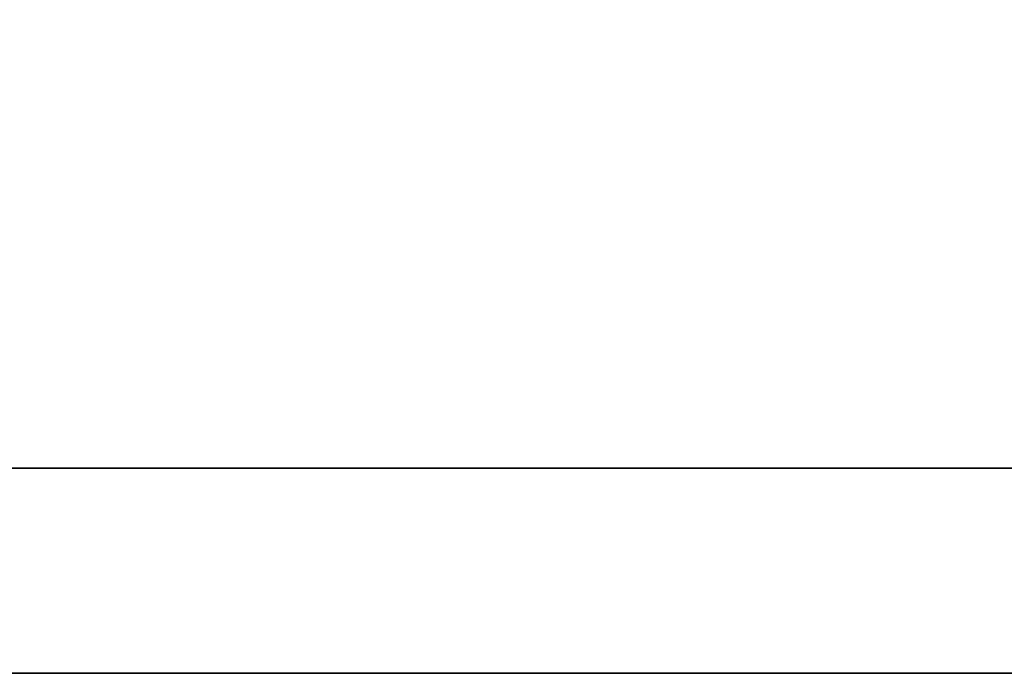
# Model space of a CAD drawing. Extents: x 903 to 1197, y 54 to 253.
# Tile 14 of 54: x 1143.349 to 1144.109, y 179.941 to 180.446. Entities that reach past the tile are written whole.
import ezdxf

# ---------------------------------------------------------------- set-up
doc = ezdxf.new("R2010")
doc.units = 0
doc.header["$MEASUREMENT"] = 0
doc.layers.add('DIM', color=4, linetype='CONTINUOUS')
doc.layers.add('layer 1', color=7, linetype='CONTINUOUS')

# ---------------------------------------------------------------- blocks, each defined once
blk = doc.blocks.new('TBI MOTION logo(完整正式版)')
at = {"layer": 'layer 1', "color": 22, "lineweight": 35}
blk.add_open_spline([(75.90875, -9.47875), (75.90875, -9.47875), (75.90875, -12.28625), (75.90875, -12.28625), (75.90875, -12.28625), (75.90875, -12.28625), (75.90875, -12.47875), (75.90875, -12.47875), (75.90875, -12.47875), (75.90875, -12.47875), (75.71625, -12.47875), (75.71625, -12.47875), (75.71625, -12.47875), (75.71625, -12.47875), (-88.32875, -12.47875), (-88.32875, -12.47875), (-88.32875, -12.47875), (-88.32875, -12.47875), (-88.32875, -13.29375), (-88.32875, -13.29375), (-88.32875, -13.29375), (-88.32875, -13.29375), (82.89125, -13.29375), (82.89125, -13.29375), (82.89125, -13.29375), (82.89125, -13.29375), (75.90875, -9.47875), (75.90875, -9.47875)], degree=3, knots=[0, 0, 0, 0, 0.1428571, 0.1428571, 0.1428571, 0.1428572, 0.2857143, 0.2857143, 0.2857143, 0.2857143, 0.4285714, 0.4285714, 0.4285714, 0.4285714, 0.5714286, 0.5714286, 0.5714286, 0.5714286, 0.7142857, 0.7142857, 0.7142857, 0.7142857, 0.8571429, 0.8571429, 0.8571429, 0.8571429, 1, 1, 1, 1], dxfattribs=at)

msp = doc.modelspace()

# ---------------------------------------------------------------- block references
at = {"layer": 'DIM', "xscale": 0.1943999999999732, "yscale": 0.1943999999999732, "zscale": 0.1943999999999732}
msp.add_blockref('TBI MOTION logo(完整正式版)', (1139.55133, 182.52556), dxfattribs=at)

doc.saveas('drawing.dxf')
